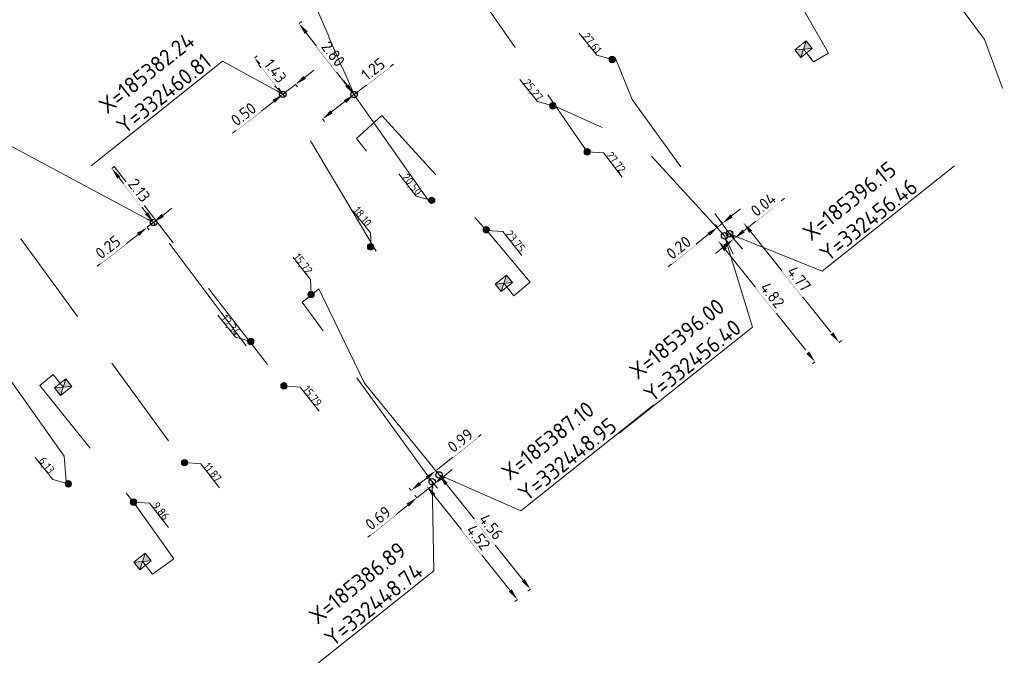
# Model space of a CAD drawing. Header units: inches. Extents: x 0 to 191500, y 0 to 342750.
# Tile 184 of 256: x 185374 to 185405, y 332443 to 332463. Entities that reach past the tile are written whole.
import ezdxf
from ezdxf import colors
from ezdxf.entities.mleader import LeaderData, LeaderLine
from ezdxf.math import Vec2, Vec3

# ---------------------------------------------------------------- set-up
doc = ezdxf.new("R2010")
doc.units = ezdxf.units.IN
doc.header["$MEASUREMENT"] = 0
for name, pattern in [('RI-GWA_HUISAANSLUITING', [23, 4, -1.8, 2.6, -1.8, 4.6, -1.8, 4.6, -1.8]), ('RI-HWA_HUISAANSLUITING', [4.8, 3, -1.8]), ('RI-HWA_KOLKAANSLUITING', [4.3, 2.5, -1.8])]:
    doc.linetypes.add(name, pattern=pattern)
doc.layers.get('0').update_dxf_attribs({"lineweight": 20})
doc.layers.get('DefPoints').update_dxf_attribs({"lineweight": 20})
for name, color, linetype, lineweight in [('ECW', 150, 'Continuous', 20), ('N-WE-RI-GWA-MAATVOERING-T25', 30, 'RI-GWA_HUISAANSLUITING', 20), ('N-WE-RI-GWA_HUISAANSLUITING_PVC_160-G', 30, 'RI-GWA_HUISAANSLUITING', 20), ('N-WE-RI-GWA_RIOOLPUT_ONTSTOPPINGSPUT-G', 30, 'Continuous', 20), ('N-WE-RI-HWA-MAATVOERING-T25', 151, 'Continuous', 20), ('N-WE-RI-HWA_HUISAANSLUITING_PVC_160-G', 150, 'RI-HWA_HUISAANSLUITING', 20), ('N-WE-RI-HWA_KOLK-S', 150, 'Continuous', 20), ('N-WE-RI-HWA_KOLKAANSLUITING_PVC_160-G', 150, 'RI-HWA_KOLKAANSLUITING', 20), ('N-WE-RI-INLAAT', 7, 'Continuous', 20), ('Tekst algemeen', 7, 'Continuous', 20)]:
    doc.layers.add(name, color=color, linetype=linetype, lineweight=lineweight)
doc.styles.add('NLCS-ISO-M100-T25', font='txt', dxfattribs={"height": 0.25})
doc.styles.add('NLCS-ISO-M200-T18', font='txt', dxfattribs={"height": 0.36})
doc.styles.add('NLCS-ISO-M200-T25', font='txt', dxfattribs={"height": 0.5})
doc.dimstyles.new('NLCS-M200-T18-PIJL_L2_H1', dxfattribs={"dimscale": 0.2, "dimtxt": 2.5, "dimasz": 1.8, "dimexe": 2, "dimexo": 2, "dimgap": 0.7, "dimtad": 1, "dimzin": 0, "dimdsep": 46, "dimtxsty": 'NLCS-ISO-M200-T18', "dimcen": 0, "dimdle": 2, "dimclrd": 256, "dimclre": 256, "dimclrt": 256, "dimadec": 1, "dimazin": 0, "dimtfac": 1, "dimtdec": 3, "dimtofl": 0, "dimtmove": 0, "dimatfit": 3, "dimfxl": 2, "dimfxlon": 1, "dimtfillclr": 256, "dimtolj": 1, "dimtzin": 0, "dimlwd": -1, "dimlwe": -1, "dimarcsym": 0})
doc.dimstyles.new('NLCS-M200-T25-OPENBOL_L0_H0', dxfattribs={"dimscale": 0.2, "dimtxt": 2.5, "dimasz": 1, "dimexe": 2, "dimexo": 0, "dimgap": 0.5, "dimtad": 1, "dimdec": 0, "dimzin": 0, "dimdsep": 46, "dimtxsty": 'NLCS-ISO-M200-T25', "dimblk": 'DOTBLANK', "dimcen": 2, "dimclrd": 256, "dimclre": 256, "dimclrt": 256, "dimadec": 0, "dimazin": 0, "dimtp": 1, "dimtm": 1, "dimtfac": 1, "dimtix": 1, "dimtofl": 0, "dimtmove": 1, "dimatfit": 3, "dimldrblk": 'DOTBLANK', "dimfxl": 1, "dimfxlon": 1, "dimtvp": 0.5, "dimtolj": 1, "dimtzin": 0, "dimlwd": -1, "dimlwe": -1, "dimarcsym": 0})
picture_1 = doc.add_image_def('image1.ecw', size_in_pixel=(220000, 285000))

# ---------------------------------------------------------------- blocks, each defined once
blk = doc.blocks.new('N-SRI-KOLK_STRAAT_450X300-SO')
h = blk.add_hatch(color=256)
h.dxf.hatch_style = 1
h.paths.add_polyline_path([(0, 0.75), (-1.125, 1.5), (-1.125, 0)])
h.paths.add_polyline_path([(1.125, 1.5), (0, 0.75), (1.125, 0)])
for p, q in [((-1.125, 0), (1.125, 1.5)), ((1.125, 0), (-1.125, 1.5))]:
    blk.add_line(p, q)
at = {"flags": 128}
blk.add_lwpolyline([(-1.125, 0), (1.125, 0), (1.125, 1.5), (-1.125, 1.5)], close=True, dxfattribs=at)
blk = doc.blocks.new('*D5174')
at = {"layer": 'DefPoints', "color": 0, "transparency": 16777216}
for p in [(185376.912, 332458.502), (185376.912, 332458.502), (185378.213, 332456.819)]:
    blk.add_point(p, dxfattribs=at)
at = {"layer": 'N-WE-RI-GWA-MAATVOERING-T25', "transparency": 16777216}
for p, q in [((185376.912, 332458.502), (185376.991, 332458.564)), ((185377.993, 332457.104), (185377.132, 332458.218)), ((185378.213, 332456.819), (185378.292, 332456.881))]:
    blk.add_line(p, q, dxfattribs=at)
for points in [[(185377.18, 332458.254), (185377.085, 332458.181), (185376.912, 332458.502)], [(185378.041, 332457.141), (185377.946, 332457.068), (185378.213, 332456.819)]]:
    blk.add_solid(points, dxfattribs=at)
at = {"layer": 'N-WE-RI-GWA-MAATVOERING-T25', "transparency": 16777216, "insert": (185377.768, 332457.82), "char_height": 0.36, "attachment_point": 5, "rotation": 307.7127, "style": 'NLCS-ISO-M200-T18', "bg_fill": 3, "box_fill_scale": 1.25, "bg_fill_color": 256, "bg_fill_true_color": 13158600, "bg_fill_transparency": 0}
blk.add_mtext('\\A1;2.13', dxfattribs=at)
blk = doc.blocks.new('*D5175')
at = {"layer": 'DefPoints', "color": 0, "transparency": 16777216}
for p in [(185376.716, 332458.351), (185376.912, 332458.502), (185378.213, 332456.819)]:
    blk.add_point(p, dxfattribs=at)
at = {"layer": 'N-WE-RI-GWA-MAATVOERING-T25', "transparency": 16777216}
for p, q in [((185378.498, 332457.04), (185378.783, 332457.26)), ((185378.213, 332456.819), (185378.017, 332456.668)), ((185378.213, 332456.819), (185378.275, 332456.74)), ((185378.017, 332456.668), (185378.079, 332456.589)), ((185377.733, 332456.448), (185376.453, 332455.459))]:
    blk.add_line(p, q, dxfattribs=at)
for points in [[(185378.461, 332457.087), (185378.535, 332456.992), (185378.213, 332456.819)], [(185377.696, 332456.495), (185377.769, 332456.4), (185378.017, 332456.668)]]:
    blk.add_solid(points, dxfattribs=at)
at = {"layer": 'N-WE-RI-GWA-MAATVOERING-T25', "transparency": 16777216, "insert": (185376.792, 332456.049), "char_height": 0.36, "attachment_point": 5, "rotation": 37.7127, "style": 'NLCS-ISO-M200-T18', "bg_fill": 3, "box_fill_scale": 1.25, "bg_fill_color": 256, "bg_fill_true_color": 13158600, "bg_fill_transparency": 0}
blk.add_mtext('\\A1;0.25', dxfattribs=at)
blk = doc.blocks.new('*D5176')
at = {"layer": 'N-WE-RI-GWA-MAATVOERING-T25', "transparency": 16777216}
for p, q in [((185381.363, 332461.945), (185381.443, 332462.006)), ((185382.02, 332461.096), (185381.584, 332461.66)), ((185382.319, 332460.872), (185382.319, 332460.872))]:
    blk.add_line(p, q, dxfattribs=at)
for points in [[(185381.631, 332461.697), (185381.536, 332461.623), (185381.363, 332461.945)], [(185382.067, 332461.132), (185381.972, 332461.059), (185382.24, 332460.811)]]:
    blk.add_solid(points, dxfattribs=at)
at = {"layer": 'N-WE-RI-GWA-MAATVOERING-T25', "transparency": 16777216, "insert": (185382.007, 332461.537), "char_height": 0.36, "attachment_point": 5, "rotation": 307.7127, "style": 'NLCS-ISO-M200-T18', "bg_fill": 3, "box_fill_scale": 1.25, "bg_fill_color": 256, "bg_fill_true_color": 13158600, "bg_fill_transparency": 0}
blk.add_mtext('\\A1;1.43', dxfattribs=at)
at = {"layer": 'DefPoints', "color": 0, "transparency": 16777216}
for p in [(185381.363, 332461.945), (185381.363, 332461.945), (185382.24, 332460.811, 67.027)]:
    blk.add_point(p, dxfattribs=at)
blk = doc.blocks.new('*D5177')
at = {"layer": 'DefPoints', "color": 0, "transparency": 16777216}
for p in [(185381.761, 332462.252), (185381.363, 332461.945), (185382.24, 332460.811)]:
    blk.add_point(p, dxfattribs=at)
at = {"layer": 'N-WE-RI-GWA-MAATVOERING-T25', "transparency": 16777216}
for p, q in [((185382.922, 332461.339), (185383.207, 332461.559)), ((185382.638, 332461.118), (185382.24, 332460.811)), ((185382.638, 332461.118), (185382.699, 332461.039)), ((185382.24, 332460.811), (185382.301, 332460.732)), ((185381.955, 332460.591), (185380.676, 332459.602))]:
    blk.add_line(p, q, dxfattribs=at)
for points in [[(185382.886, 332461.386), (185382.959, 332461.291), (185382.638, 332461.118)], [(185381.919, 332460.638), (185381.992, 332460.543), (185382.24, 332460.811)]]:
    blk.add_solid(points, dxfattribs=at)
at = {"layer": 'N-WE-RI-GWA-MAATVOERING-T25', "transparency": 16777216, "insert": (185381.014, 332460.192), "char_height": 0.36, "attachment_point": 5, "rotation": 37.7127, "style": 'NLCS-ISO-M200-T18', "bg_fill": 3, "box_fill_scale": 1.25, "bg_fill_color": 256, "bg_fill_true_color": 13158600, "bg_fill_transparency": 0}
blk.add_mtext('\\A1;0.50', dxfattribs=at)
blk = doc.blocks.new('*D5178')
at = {"layer": 'DefPoints', "color": 0, "transparency": 16777216}
for p in [(185382.747, 332463.015), (185382.747, 332463.015), (185384.458, 332460.803, 67.047)]:
    blk.add_point(p, dxfattribs=at)
at = {"layer": 'N-WE-RI-GWA-MAATVOERING-T25', "transparency": 16777216}
for p, q in [((185382.747, 332463.015), (185382.826, 332463.076)), ((185384.238, 332461.088), (185382.967, 332462.73)), ((185384.537, 332460.864), (185384.537, 332460.864))]:
    blk.add_line(p, q, dxfattribs=at)
for points in [[(185383.015, 332462.767), (185382.92, 332462.693), (185382.747, 332463.015)], [(185384.285, 332461.124), (185384.19, 332461.051), (185384.458, 332460.803)]]:
    blk.add_solid(points, dxfattribs=at)
at = {"layer": 'N-WE-RI-GWA-MAATVOERING-T25', "transparency": 16777216, "insert": (185383.808, 332462.068), "char_height": 0.36, "attachment_point": 5, "rotation": 307.7247, "style": 'NLCS-ISO-M200-T18', "bg_fill": 3, "box_fill_scale": 1.25, "bg_fill_color": 256, "bg_fill_true_color": 13158600, "bg_fill_transparency": 0}
blk.add_mtext('\\A1;2.80', dxfattribs=at)
blk = doc.blocks.new('*D5179')
at = {"layer": 'DefPoints', "color": 0, "transparency": 16777216}
for p in [(185382.747, 332463.015), (185381.761, 332462.252), (185384.458, 332460.803)]:
    blk.add_point(p, dxfattribs=at)
at = {"layer": 'N-WE-RI-GWA-MAATVOERING-T25', "transparency": 16777216}
for p, q in [((185384.458, 332460.803), (185385.683, 332461.751)), ((185384.458, 332460.803), (185384.519, 332460.724)), ((185383.757, 332460.261), (185384.173, 332460.583)), ((185383.472, 332460.04), (185383.533, 332459.961))]:
    blk.add_line(p, q, dxfattribs=at)
for points in [[(185384.137, 332460.63), (185384.21, 332460.535), (185384.458, 332460.803)], [(185383.72, 332460.308), (185383.793, 332460.213), (185383.472, 332460.04)]]:
    blk.add_solid(points, dxfattribs=at)
at = {"layer": 'N-WE-RI-GWA-MAATVOERING-T25', "transparency": 16777216, "insert": (185385.054, 332461.593), "char_height": 0.36, "attachment_point": 5, "rotation": 37.7247, "style": 'NLCS-ISO-M200-T18', "bg_fill": 3, "box_fill_scale": 1.25, "bg_fill_color": 256, "bg_fill_true_color": 13158600, "bg_fill_transparency": 0}
blk.add_mtext('\\A1;1.25', dxfattribs=at)
blk = doc.blocks.new('*D5220')
at = {"layer": 'DefPoints', "color": 0, "transparency": 16777216}
for p in [(185386.893, 332448.741, 67.992), (185389.717, 332445.209), (185389.545, 332445.072)]:
    blk.add_point(p, dxfattribs=at)
at = {"layer": 'N-WE-RI-GWA-MAATVOERING-T25', "transparency": 16777216}
for p, q in [((185386.643, 332448.541), (185386.643, 332448.541)), ((185386.946, 332448.322), (185389.32, 332445.353)), ((185389.545, 332445.072), (185389.467, 332445.009))]:
    blk.add_line(p, q, dxfattribs=at)
for points in [[(185386.993, 332448.36), (185386.899, 332448.285), (185386.721, 332448.604)], [(185389.367, 332445.391), (185389.273, 332445.316), (185389.545, 332445.072)]]:
    blk.add_solid(points, dxfattribs=at)
at = {"layer": 'N-WE-RI-GWA-MAATVOERING-T25', "transparency": 16777216, "insert": (185388.329, 332447.009), "char_height": 0.36, "attachment_point": 5, "rotation": 308.6458, "style": 'NLCS-ISO-M200-T18', "bg_fill": 3, "box_fill_scale": 1.25, "bg_fill_color": 256, "bg_fill_true_color": 13158600, "bg_fill_transparency": 0}
blk.add_mtext('\\A1;4.52', dxfattribs=at)
blk = doc.blocks.new('*D5221')
at = {"layer": 'DefPoints', "color": 0, "transparency": 16777216}
for p in [(185386.949, 332448.67), (185389.717, 332445.209), (185389.18, 332444.78)]:
    blk.add_point(p, dxfattribs=at)
at = {"layer": 'N-WE-RI-GWA-MAATVOERING-T25', "transparency": 16777216}
for p, q in [((185387.231, 332448.895), (185387.512, 332449.12)), ((185386.949, 332448.67), (185386.413, 332448.241)), ((185386.949, 332448.67), (185386.887, 332448.748)), ((185386.413, 332448.241), (185386.35, 332448.319)), ((185386.131, 332448.016), (185384.882, 332447.017))]:
    blk.add_line(p, q, dxfattribs=at)
for points in [[(185387.193, 332448.942), (185387.268, 332448.848), (185386.949, 332448.67)], [(185386.094, 332448.063), (185386.169, 332447.969), (185386.413, 332448.241)]]:
    blk.add_solid(points, dxfattribs=at)
at = {"layer": 'N-WE-RI-GWA-MAATVOERING-T25', "transparency": 16777216, "insert": (185385.204, 332447.607), "char_height": 0.36, "attachment_point": 5, "rotation": 38.6458, "style": 'NLCS-ISO-M200-T18', "bg_fill": 3, "box_fill_scale": 1.25, "bg_fill_color": 256, "bg_fill_true_color": 13158600, "bg_fill_transparency": 0}
blk.add_mtext('\\A1;0.69', dxfattribs=at)
blk = doc.blocks.new('*D5222')
at = {"layer": 'DefPoints', "color": 0, "transparency": 16777216}
for p in [(185387.105, 332448.953, 67.941), (185389.95, 332445.395), (185389.95, 332445.395)]:
    blk.add_point(p, dxfattribs=at)
at = {"layer": 'N-WE-RI-GWA-MAATVOERING-T25', "transparency": 16777216}
for p, q in [((185387.027, 332448.891), (185387.027, 332448.891)), ((185387.33, 332448.672), (185389.725, 332445.677)), ((185389.95, 332445.395), (185389.872, 332445.333))]:
    blk.add_line(p, q, dxfattribs=at)
for points in [[(185387.377, 332448.709), (185387.283, 332448.634), (185387.105, 332448.953)], [(185389.772, 332445.714), (185389.678, 332445.639), (185389.95, 332445.395)]]:
    blk.add_solid(points, dxfattribs=at)
at = {"layer": 'N-WE-RI-GWA-MAATVOERING-T25', "transparency": 16777216, "insert": (185388.73, 332447.337), "char_height": 0.36, "attachment_point": 5, "rotation": 308.6458, "style": 'NLCS-ISO-M200-T18', "bg_fill": 3, "box_fill_scale": 1.25, "bg_fill_color": 256, "bg_fill_true_color": 13158600, "bg_fill_transparency": 0}
blk.add_mtext('\\A1;4.56', dxfattribs=at)
blk = doc.blocks.new('*D5223')
at = {"layer": 'DefPoints', "color": 0, "transparency": 16777216}
for p in [(185387.002, 332449.082), (185389.95, 332445.395), (185389.18, 332444.78)]:
    blk.add_point(p, dxfattribs=at)
at = {"layer": 'N-WE-RI-GWA-MAATVOERING-T25', "transparency": 16777216}
for p, q in [((185387.002, 332449.082), (185388.413, 332450.211)), ((185387.002, 332449.082), (185386.939, 332449.16)), ((185386.513, 332448.692), (185386.72, 332448.857)), ((185386.232, 332448.467), (185386.17, 332448.545))]:
    blk.add_line(p, q, dxfattribs=at)
for points in [[(185386.683, 332448.904), (185386.758, 332448.811), (185387.002, 332449.082)], [(185386.476, 332448.739), (185386.551, 332448.645), (185386.232, 332448.467)]]:
    blk.add_solid(points, dxfattribs=at)
at = {"layer": 'N-WE-RI-GWA-MAATVOERING-T25', "transparency": 16777216, "insert": (185387.767, 332450.027), "char_height": 0.36, "attachment_point": 5, "rotation": 38.6458, "style": 'NLCS-ISO-M200-T18', "bg_fill": 3, "box_fill_scale": 1.25, "bg_fill_color": 256, "bg_fill_true_color": 13158600, "bg_fill_transparency": 0}
blk.add_mtext('\\A1;0.99', dxfattribs=at)
blk = doc.blocks.new('*D5224')
at = {"layer": 'DefPoints', "color": 0, "transparency": 16777216}
for p in [(185395.998, 332456.402, 68.238), (185399.008, 332452.638), (185398.811, 332452.481)]:
    blk.add_point(p, dxfattribs=at)
at = {"layer": 'N-WE-RI-GWA-MAATVOERING-T25', "transparency": 16777216}
for p, q in [((185395.724, 332456.183), (185395.724, 332456.183)), ((185396.027, 332455.964), (185398.586, 332452.762)), ((185398.811, 332452.481), (185398.733, 332452.419))]:
    blk.add_line(p, q, dxfattribs=at)
for points in [[(185396.073, 332456.001), (185395.98, 332455.926), (185395.802, 332456.245)], [(185398.633, 332452.8), (185398.54, 332452.725), (185398.811, 332452.481)]]:
    blk.add_solid(points, dxfattribs=at)
at = {"layer": 'N-WE-RI-GWA-MAATVOERING-T25', "transparency": 16777216, "insert": (185397.487, 332454.554), "char_height": 0.36, "attachment_point": 5, "rotation": 308.6458, "style": 'NLCS-ISO-M200-T18', "bg_fill": 3, "box_fill_scale": 1.25, "bg_fill_color": 256, "bg_fill_true_color": 13158600, "bg_fill_transparency": 0}
blk.add_mtext('\\A1;4.82', dxfattribs=at)
blk = doc.blocks.new('*D5225')
at = {"layer": 'DefPoints', "color": 0, "transparency": 16777216}
for p in [(185395.781, 332456.674), (185399.008, 332452.638), (185399.16, 332452.76)]:
    blk.add_point(p, dxfattribs=at)
at = {"layer": 'N-WE-RI-GWA-MAATVOERING-T25', "transparency": 16777216}
for p, q in [((185396.214, 332457.02), (185396.495, 332457.245)), ((185395.933, 332456.796), (185395.871, 332456.874)), ((185395.781, 332456.674), (185395.718, 332456.752)), ((185395.933, 332456.796), (185395.781, 332456.674)), ((185395.5, 332456.449), (185394.237, 332455.439))]:
    blk.add_line(p, q, dxfattribs=at)
for points in [[(185396.177, 332457.067), (185396.252, 332456.974), (185395.933, 332456.796)], [(185395.462, 332456.496), (185395.537, 332456.402), (185395.781, 332456.674)]]:
    blk.add_solid(points, dxfattribs=at)
at = {"layer": 'N-WE-RI-GWA-MAATVOERING-T25', "transparency": 16777216, "insert": (185394.565, 332456.035), "char_height": 0.36, "attachment_point": 5, "rotation": 38.6458, "style": 'NLCS-ISO-M200-T18', "bg_fill": 3, "box_fill_scale": 1.25, "bg_fill_color": 256, "bg_fill_true_color": 13158600, "bg_fill_transparency": 0}
blk.add_mtext('\\A1;0.20', dxfattribs=at)
blk = doc.blocks.new('*D5226')
at = {"layer": 'DefPoints', "color": 0, "transparency": 16777216}
for p in [(185396.154, 332456.463, 67.641), (185399.564, 332453.083), (185399.132, 332452.738)]:
    blk.add_point(p, dxfattribs=at)
at = {"layer": 'N-WE-RI-GWA-MAATVOERING-T25', "transparency": 16777216}
for p, q in [((185396.663, 332456.87), (185396.664, 332456.871)), ((185396.811, 332456.527), (185399.34, 332453.365)), ((185399.564, 332453.083), (185399.643, 332453.146))]:
    blk.add_line(p, q, dxfattribs=at)
for points in [[(185396.858, 332456.565), (185396.764, 332456.49), (185396.586, 332456.808)], [(185399.387, 332453.402), (185399.293, 332453.327), (185399.564, 332453.083)]]:
    blk.add_solid(points, dxfattribs=at)
at = {"layer": 'N-WE-RI-GWA-MAATVOERING-T25', "transparency": 16777216, "insert": (185398.316, 332455.061), "char_height": 0.36, "attachment_point": 5, "rotation": 308.6458, "style": 'NLCS-ISO-M200-T18', "bg_fill": 3, "box_fill_scale": 1.25, "bg_fill_color": 256, "bg_fill_true_color": 13158600, "bg_fill_transparency": 0}
blk.add_mtext('\\A1;4.77', dxfattribs=at)
blk = doc.blocks.new('*D5227')
at = {"layer": 'DefPoints', "color": 0, "transparency": 16777216}
for p in [(185396.281, 332456.304), (185399.132, 332452.738), (185399.16, 332452.76)]:
    blk.add_point(p, dxfattribs=at)
at = {"layer": 'N-WE-RI-GWA-MAATVOERING-T25', "transparency": 16777216}
for p, q in [((185396.59, 332456.551), (185397.866, 332457.571)), ((185396.281, 332456.304), (185396.219, 332456.382)), ((185396.309, 332456.326), (185396.246, 332456.404)), ((185396.281, 332456.304), (185396.309, 332456.326)), ((185396, 332456.079), (185395.719, 332455.854))]:
    blk.add_line(p, q, dxfattribs=at)
for points in [[(185396.552, 332456.598), (185396.627, 332456.504), (185396.309, 332456.326)], [(185395.963, 332456.126), (185396.038, 332456.032), (185396.281, 332456.304)]]:
    blk.add_solid(points, dxfattribs=at)
at = {"layer": 'N-WE-RI-GWA-MAATVOERING-T25', "transparency": 16777216, "insert": (185397.206, 332457.376), "char_height": 0.36, "attachment_point": 5, "rotation": 38.6458, "style": 'NLCS-ISO-M200-T18', "bg_fill": 3, "box_fill_scale": 1.25, "bg_fill_color": 256, "bg_fill_true_color": 13158600, "bg_fill_transparency": 0}
blk.add_mtext('\\A1;0.04', dxfattribs=at)
blk = doc.blocks.new('_DotBlank')
at = {"color": 0, "linetype": 'ByBlock', "lineweight": -2}
blk.add_line((-0.5, 0), (-1, 0), dxfattribs=at)
blk.add_circle((0, 0), 0.5, dxfattribs=at)
blk = doc.blocks.new('A$C2C270354')
h = blk.add_hatch(color=256)
h.dxf.hatch_style = 1
edge = h.paths.add_edge_path()
edge.add_arc((0, 0), 0.1, 0, 360)
blk.add_circle((0, 0), 0.1)

msp = doc.modelspace()

# ---------------------------------------------------------------- linework, layer by layer
at = {"layer": 'N-WE-RI-GWA-MAATVOERING-T25', "flags": 128}
for points, elevation in [([(185392.49877, 332461.89437), (185392.01794, 332462.02861), (185391.46966, 332462.71636)], 0.99725), ([(185390.64781, 332460.44982), (185390.16698, 332460.58405), (185389.6187, 332461.2718)], 0.99725), ([(185386.87781, 332457.50732), (185386.39698, 332457.64155), (185385.8487, 332458.3293)], 134.41375), ([(185384.98863, 332456.0332), (185384.96653, 332456.49791), (185384.41825, 332457.18566)], 68.364), ([(185383.12731, 332454.58055), (185383.10536, 332455.04213), (185382.55708, 332455.72988)], 67.214), ([(185381.24174, 332453.10899), (185380.76091, 332453.24322), (185380.21263, 332453.93097)], 0.99725), ([(185375.56043, 332448.6751), (185375.0796, 332448.80933), (185374.53132, 332449.49708)], 0.99725)]:
    msp.add_lwpolyline(points, dxfattribs=dict(at, elevation=elevation))
at = {"layer": 'N-WE-RI-GWA_HUISAANSLUITING_PVC_160-G', "flags": 128}
for points, elevation in [([(185392.58847, 332461.9535), (185393.116, 332460.648), (185396.154, 332456.463)], 67.641), ([(185384.458, 332460.803), (185384.1387, 332461.22641)], 67.047), ([(185385.151, 332455.922), (185382.24, 332460.811)], 67.027), ([(185386.8179, 332457.44438), (185384.458, 332460.803)], 67.047), ([(185396.27, 332455.831), (185395.998, 332456.402), (185393.391, 332459.233), (185390.67302, 332460.45723)], 68.238), ([(185381.10196, 332452.97983), (185378.21333, 332456.81942)], 66.977), ([(185396.559, 332455.982), (185396.154, 332456.463)], 68.225), ([(185384.781, 332451.807), (185383.36217, 332454.7463), (185383.119, 332454.55635)], 67.214), ([(185386.893, 332448.741), (185382.8424, 332454.34028), (185383.119, 332454.55635)], 67.992), ([(185375.50012, 332448.62803), (185375.425, 332449.534), (185373.403, 332452.393), (185372.758, 332453.103)], 67.488), ([(185387.105, 332448.953), (185384.781, 332451.807)], 67.941), ([(185387.105, 332448.953), (185387.26389, 332448.75037)], 67.941), ([(185386.893, 332448.741), (185387.05189, 332448.53837)], 67.992)]:
    msp.add_lwpolyline(points, dxfattribs=dict(at, elevation=elevation))
at = {"layer": 'N-WE-RI-HWA-MAATVOERING-T25', "flags": 128}
for points, elevation in [([(185391.72082, 332459.01969), (185392.22409, 332458.98612), (185392.81288, 332458.23337)], 67.317), ([(185388.58716, 332456.57112), (185389.09043, 332456.53756), (185389.67922, 332455.78481)], 69.351), ([(185382.2745, 332451.72579), (185382.77777, 332451.69223), (185383.36656, 332450.93948)], 68.86), ([(185379.17942, 332449.3354), (185379.68269, 332449.30183), (185380.27148, 332448.54908)], 68.382), ([(185377.58707, 332448.10644), (185378.09034, 332448.07287), (185378.67913, 332447.32012)], 67.317)]:
    msp.add_lwpolyline(points, dxfattribs=dict(at, elevation=elevation))
at = {"layer": 'N-WE-RI-HWA_HUISAANSLUITING_PVC_160-G', "flags": 128}
for points, elevation in [([(185404.097, 332462.514), (185403.285, 332463.604), (185401.116, 332466.232)], 68.711), ([(185387.764, 332464.74), (185391.72082, 332459.01969)], 68.703), ([(185404.097, 332462.514), (185404.65, 332461)], 68.711), ([(185376.98862, 332458.5618), (185382.2745, 332451.72579)], 68.86), ([(185374.07681, 332456.31002), (185379.17942, 332449.3354)], 68.382)]:
    msp.add_lwpolyline(points, dxfattribs=dict(at, elevation=elevation))
at = {"layer": 'N-WE-RI-HWA_KOLKAANSLUITING_PVC_160-G', "flags": 128}
for points, elevation in [([(185398.14748, 332463.98197), (185399.23261, 332462.09122)], 66.976), ([(185398.45975, 332462.2175), (185398.77143, 332461.82654), (185399.23261, 332462.09122)], 66.976), ([(185385.32349, 332460.15054), (185388.587, 332456.571)], 67.808), ([(185388.56822, 332456.5916), (185389.94535, 332454.96272)], 67.808), ([(185374.66938, 332451.74105), (185377.58707, 332448.10644)], 67.729), ([(185377.58707, 332448.10644), (185378.84557, 332446.33629)], 67.317)]:
    msp.add_lwpolyline(points, dxfattribs=dict(at, elevation=elevation))
for points in [[(185384.84836, 332459.04223), (185384.53668, 332459.4332), (185385.32349, 332460.15054)], [(185389.12342, 332454.9223), (185389.4351, 332454.53134), (185389.94535, 332454.96272)], [(185375.40111, 332451.68728), (185375.08943, 332452.07825), (185374.66938, 332451.74105)], [(185377.8669, 332446.25305), (185378.17858, 332445.86209), (185378.84557, 332446.33629)]]:
    msp.add_lwpolyline(points, dxfattribs=at)

# ---------------------------------------------------------------- block references
at = {"layer": 'N-WE-RI-HWA_KOLK-S', "xscale": 0.2, "yscale": 0.2, "zscale": 0.2, "rotation": 218.5621710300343}
for p in [(185398.36625, 332462.33479, 66.976), (185389.02992, 332455.03959), (185375.30761, 332451.80457), (185377.77339, 332446.37034)]:
    msp.add_blockref('N-SRI-KOLK_STRAAT_450X300-SO', p, dxfattribs=at)
at = {"layer": 'N-WE-RI-INLAAT', "rotation": 0.06357443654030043}
for p in [(185392.49877, 332461.89437, 0.99725), (185390.64781, 332460.44976, 0.99725), (185391.72082, 332459.01969, 67.317), (185386.87708, 332457.50739, 0.99725), (185388.57621, 332456.5916, 67.808), (185384.97315, 332456.0586, 68.364), (185383.119, 332454.572, 67.661), (185381.24174, 332453.10899, 0.99725), (185382.27434, 332451.72567, 67.317), (185379.17869, 332449.3354, 67.317), (185375.56043, 332448.6751, 0.99725), (185377.58707, 332448.10644, 67.317)]:
    msp.add_blockref('A$C2C270354', p, dxfattribs=at)

# ---------------------------------------------------------------- texts
at = {"layer": 'N-WE-RI-GWA-MAATVOERING-T25', "style": 'NLCS-ISO-M100-T25'}
for s, p in [('27,61', (185391.55693, 332462.60689, 0.99725)), ('25,27', (185389.70598, 332461.16233, 0.99725)), ('20,50', (185385.93597, 332458.21983, 134.41375)), ('18,10', (185384.41825, 332457.18566, 68.364)), ('15,72', (185382.55708, 332455.72988, 67.214)), ('13,34', (185380.2999, 332453.8215, 0.99725)), ('6,13', (185374.61859, 332449.38761, 0.99725))]:
    msp.add_text(s, height=0.25, rotation=308.56, dxfattribs=at).set_placement(p)
at = {"layer": 'N-WE-RI-HWA-MAATVOERING-T25', "style": 'NLCS-ISO-M100-T25'}
for s, p in [('27.72', (185392.29101, 332458.90074, 64.821)), ('23.75', (185389.15734, 332456.45218, 66.855)), ('15.79', (185382.84468, 332451.60685, 66.364)), ('11.87', (185379.74961, 332449.21645, 65.886)), ('9.86', (185378.15725, 332447.98749, 64.821))]:
    msp.add_text(s, height=0.25, rotation=308.56, dxfattribs=at).set_placement(p)
at = {"layer": 'Tekst algemeen', "insert": (185380.06258, 332461.73608), "char_height": 0.5, "attachment_point": 9, "rotation": 38.562171, "style": 'NLCS-ISO-M200-T25'}
msp.add_mtext('X=185382.24\\PY=332460.81', dxfattribs=at)

# ---------------------------------------------------------------- pictures from other files: only their frames are drawn
at = {"layer": 'ECW'}
image = msp.add_image(picture_1, insert=(180500, 328500), size_in_units=(11000, 14250), dxfattribs=at)
image.dxf.flags = 7

# ---------------------------------------------------------------- next in the draw order: dimensions: what is measured, and where the dimension line sits
at = {"layer": 'N-WE-RI-GWA-MAATVOERING-T25'}
for p1, p2, picture, middle in [((185382.24, 332460.811, 67.027), (185381.36345, 332461.9446), '*D5176', (185382.00741, 332461.53684)), ((185378.21333, 332456.81942), (185376.91191, 332458.50249), '*D5174', (185377.76831, 332457.81999))]:
    dim = msp.add_aligned_dim(p1=p1, p2=p2, distance=0, dimstyle='NLCS-M200-T18-PIJL_L2_H1', override={"dimexe": 0.5, "dimgap": 0.4, "dimdle": 0.5, "dimtofl": 1, "dimfxl": 0, "dimtfill": 1}, dxfattribs=at)
    dim.commit()
    dim.dimension.update_dxf_attribs({"geometry": picture, "text_midpoint": middle})
for base, p1, p2, picture, middle in [((185398.81129, 332452.48117), (185395.998, 332456.402, 68.238), (185399.00759, 332452.63813), '*D5224', (185397.28356, 332454.3918)), ((185389.54503, 332445.07188), (185386.893, 332448.741, 67.992), (185389.71692, 332445.20932), '*D5220', (185388.12564, 332446.847))]:
    dim = msp.add_linear_dim(base=base, p1=p1, p2=p2, angle=308.645803, dimstyle='NLCS-M200-T18-PIJL_L2_H1', override={"dimexe": 0.5, "dimgap": 0.4, "dimdle": 0.5, "dimtofl": 1, "dimfxl": 0, "dimtfill": 1}, dxfattribs=at)
    dim.commit()
    dim.dimension.update_dxf_attribs({"geometry": picture, "text_midpoint": middle, "dimtype": 161})

# ---------------------------------------------------------------- next in the draw order: dimensions: what is measured, and where the dimension line sits
dim = msp.add_aligned_dim(p1=(185381.761, 332462.252), p2=(185381.36345, 332461.9446), distance=1.43296, dimstyle='NLCS-M200-T18-PIJL_L2_H1', override={"dimexe": 0.5, "dimgap": 0.4, "dimdle": 0.5, "dimtofl": 1, "dimfxl": 0, "dimtfill": 1}, dxfattribs=at)
dim.commit()
dim.dimension.update_dxf_attribs({"geometry": '*D5177', "text_midpoint": (185381.01412, 332460.19176)})
for base, p1, p2, angle, picture, middle in [((185378.21333, 332456.81942), (185376.716, 332458.351), (185376.91191, 332458.50249), 37.71266, '*D5175', (185376.95058, 332455.84301)), ((185395.78071, 332456.67375), (185399.16, 332452.76), (185399.00759, 332452.63813), 218.645803, '*D5225', (185394.72744, 332455.83156)), ((185386.94948, 332448.67036), (185389.18, 332444.78), (185389.71692, 332445.20932), 38.645803, '*D5221', (185385.36599, 332447.4042))]:
    dim = msp.add_linear_dim(base=base, p1=p1, p2=p2, angle=angle, dimstyle='NLCS-M200-T18-PIJL_L2_H1', override={"dimexe": 0.5, "dimgap": 0.4, "dimdle": 0.5, "dimtofl": 1, "dimfxl": 0, "dimtfill": 1}, dxfattribs=at)
    dim.commit()
    dim.dimension.update_dxf_attribs({"geometry": picture, "text_midpoint": middle, "dimtype": 161})

# ---------------------------------------------------------------- next in the draw order: linework, layer by layer
at = {"layer": 'N-WE-RI-GWA_RIOOLPUT_ONTSTOPPINGSPUT-G'}
for p, q in [((185378.30346, 332456.86274), (185378.12321, 332456.77609)), ((185378.17, 332456.90954), (185378.25666, 332456.72929))]:
    msp.add_line(p, q, dxfattribs=at)
msp.add_circle((185378.21333, 332456.81942), 0.1, dxfattribs=at)

# ---------------------------------------------------------------- next in the draw order: dimensions: what is measured, and where the dimension line sits
at = {"layer": 'N-WE-RI-GWA-MAATVOERING-T25'}
for p1, p2, picture, middle in [((185384.458, 332460.803, 67.047), (185382.74703, 332463.01477), '*D5178', (185383.80816, 332462.06797)), ((185387.105, 332448.953, 67.941), (185389.94965, 332445.39541), '*D5222', (185388.73039, 332447.33658))]:
    dim = msp.add_aligned_dim(p1=p1, p2=p2, distance=0, dimstyle='NLCS-M200-T18-PIJL_L2_H1', override={"dimexe": 0.5, "dimgap": 0.4, "dimdle": 0.5, "dimtofl": 1, "dimfxl": 0, "dimtfill": 1}, dxfattribs=at)
    dim.commit()
    dim.dimension.update_dxf_attribs({"geometry": picture, "text_midpoint": middle})
dim = msp.add_linear_dim(base=(185399.56448, 332453.08342), p1=(185396.154, 332456.463, 67.641), p2=(185399.1325, 332452.73801), angle=308.645803, dimstyle='NLCS-M200-T18-PIJL_L2_H1', override={"dimexe": 0.5, "dimgap": 0.4, "dimdle": 0.5, "dimtofl": 1, "dimfxl": 0, "dimtfill": 1}, dxfattribs=at)
dim.commit()
dim.dimension.update_dxf_attribs({"geometry": '*D5226', "text_midpoint": (185398.1132, 332454.89843), "dimtype": 161})

# ---------------------------------------------------------------- next in the draw order: leaders
at = {"layer": 'Tekst algemeen', "annotation_type": 0, "has_hookline": 1, "hookline_direction": 1, "text_width": 5, "horizontal_direction": (0.781932, 0.623363, 0)}
msp.add_leader([(185378.21333, 332456.81942), (185373.60334, 332459.28452), (185373.44695, 332459.15985)], dimstyle='NLCS-M200-T25-OPENBOL_L0_H0', dxfattribs=at)

# ---------------------------------------------------------------- next in the draw order: dimensions: what is measured, and where the dimension line sits
at = {"layer": 'N-WE-RI-GWA-MAATVOERING-T25'}
for base, p1, p2, angle, picture, middle in [((185384.458, 332460.803), (185381.761, 332462.252), (185382.74703, 332463.01477), 37.724687, '*D5179', (185385.2128, 332461.3869)), ((185396.28124, 332456.30387), (185399.16, 332452.76), (185399.1325, 332452.73801), 218.645803, '*D5227', (185397.3687, 332457.1734)), ((185387.00163, 332449.08228), (185389.18, 332444.78), (185389.94965, 332445.39541), 38.645803, '*D5223', (185387.92912, 332449.8239))]:
    dim = msp.add_linear_dim(base=base, p1=p1, p2=p2, angle=angle, dimstyle='NLCS-M200-T18-PIJL_L2_H1', override={"dimexe": 0.5, "dimgap": 0.4, "dimdle": 0.5, "dimtofl": 1, "dimfxl": 0, "dimtfill": 1}, dxfattribs=at)
    dim.commit()
    dim.dimension.update_dxf_attribs({"geometry": picture, "text_midpoint": middle, "dimtype": 161})

# ---------------------------------------------------------------- next in the draw order: linework, layer by layer
at = {"layer": 'N-WE-RI-GWA_RIOOLPUT_ONTSTOPPINGSPUT-G'}
for p, q in [((185382.33013, 332460.85433, 67.027), (185382.14987, 332460.76767, 67.027)), ((185382.19667, 332460.90113, 67.027), (185382.28333, 332460.72087, 67.027)), ((185384.54813, 332460.84633, 67.047), (185384.36787, 332460.75967, 67.047)), ((185384.41467, 332460.89313, 67.047), (185384.50133, 332460.71287, 67.047)), ((185396.11067, 332456.55313, 67.641), (185396.19733, 332456.37287, 67.641)), ((185396.24413, 332456.50633, 67.641), (185396.06387, 332456.41967, 67.641))]:
    msp.add_line(p, q, dxfattribs=at)
for centre in [(185382.24, 332460.811, 67.027), (185384.458, 332460.803, 67.047), (185396.154, 332456.463, 67.641)]:
    msp.add_circle(centre, 0.1, dxfattribs=at)

# ---------------------------------------------------------------- next in the draw order: texts
at = {"layer": 'Tekst algemeen', "char_height": 0.5, "rotation": 38.562171, "style": 'NLCS-ISO-M200-T25'}
for s, insert, attachment_point in [('X=185396.15\\PY=332456.46', (185399.20958, 332455.56152, 67.641), 7), ('X=185396.00\\PY=332456.40', (185396.56619, 332453.44498, 68.238), 9), ('X=185387.10\\PY=332448.95', (185389.8211, 332448.09869), 7), ('X=185386.89\\PY=332448.74', (185386.64846, 332445.85846), 9)]:
    msp.add_mtext(s, dxfattribs=dict(at, insert=insert, attachment_point=attachment_point))

# ---------------------------------------------------------------- next in the draw order: leaders
at = {"layer": 'Tekst algemeen', "annotation_type": 0, "has_hookline": 1, "horizontal_direction": (0.781932, 0.623363, 0)}
for points, hookline_direction, text_width in [([(185384.458, 332460.803), (185382.88445, 332464.42697), (185383.04083, 332464.55164)], 0, 5), ([(185382.24, 332460.811), (185380.35949, 332461.8449), (185380.20311, 332461.72023)], 1, 4.92857), ([(185396.154, 332456.463, 67.641), (185399.03734, 332455.29631, 67.641), (185399.19372, 332455.42099, 67.641)], 0, 4.97619), ([(185395.998, 332456.402, 68.238), (185396.86311, 332453.5538, 68.238), (185396.70672, 332453.42912, 68.238)], 1, 5), ([(185387.105, 332448.953), (185389.64885, 332447.83349), (185389.80524, 332447.95816)], 0, 5), ([(185386.893, 332448.741), (185386.94538, 332445.96727), (185386.78899, 332445.8426)], 1, 5.02381)]:
    msp.add_leader(points, dimstyle='NLCS-M200-T25-OPENBOL_L0_H0', dxfattribs=dict(at, hookline_direction=hookline_direction, text_width=text_width))
at = {"layer": 'Tekst algemeen'}
ml = msp.add_multileader_mtext('Standard', dxfattribs=at)
ml.set_content('Grindkoffer', color=256)
ml.set_leader_properties()
ml.build(insert=Vec2(0, 0))
ml.multileader.update_dxf_attribs({"text_right_attachment_type": 6, "dogleg_length": 0.2, "arrow_head_size": 5})
ctx = ml.context
ctx.base_point, ctx.char_height, ctx.arrow_head_size, ctx.landing_gap_size, ctx.plane_origin, ctx.plane_x_axis, ctx.plane_y_axis = Vec3(185789.34017, 332982.33236), 0.5, 5, 0.2, Vec3(185787.00548, 332984.05412), Vec3(0.99520618, 0.0977991), Vec3(-0.0977991, 0.99520618)
ctx.right_attachment = 6
notes = []
notes.append((ctx, [(0, (0, 0, 0), (0, 0), (1, 0), 1, [])]))
ctx.mtext.insert, ctx.mtext.text_direction, ctx.mtext.rotation, ctx.mtext.flow_direction = Vec3(185789.51476, 332982.60072), Vec3(0.99520618, 0.0977991), 0.09795567, 5
for ctx, leaders in notes:
    for number, flags, end, landing, length, lines in leaders:
        leader = LeaderData()
        leader.index, (leader.has_last_leader_line, leader.has_dogleg_vector, leader.attachment_direction) = number, flags
        leader.last_leader_point, leader.dogleg_vector, leader.dogleg_length = Vec3(end), Vec3(landing), length
        for number, points, colour, breaks in lines:
            line = LeaderLine()
            line.index, line.vertices, line.color, line.breaks = number, Vec3.list(points), colors.encode_raw_color(colour), breaks
            leader.lines.append(line)
        ctx.leaders.append(leader)

doc.saveas('drawing.dxf')
